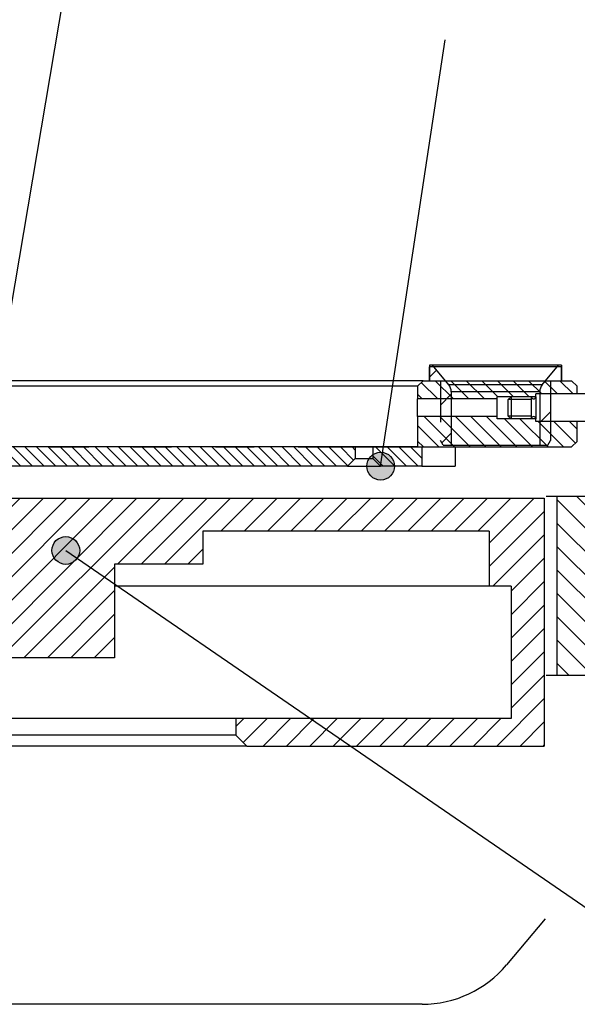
# Model space of a CAD drawing. Extents: x -1765 to 4890, y -3431 to 1272.
# Tile 55 of 189: x 166 to 267, y -2564 to -2385. Entities that reach past the tile are written whole.
import ezdxf

# ---------------------------------------------------------------- set-up
doc = ezdxf.new("R2010")
doc.units = 0
doc.linetypes.add('DASHED', pattern=[15, 7, -8])
doc.layers.get('0').update_dxf_attribs({"linetype": 'CONTINUOUS'})
doc.layers.add('1', color=7, linetype='CONTINUOUS')
doc.dimstyles.get("Standard").update_dxf_attribs({"dimtxt": 0.18, "dimasz": 0.18, "dimexe": 0.18, "dimexo": 0.0625, "dimgap": 0.09, "dimtad": 0, "dimtih": 1, "dimtoh": 1, "dimdec": 4, "dimzin": 0, "dimtxsty": 'STANDARD', "dimcen": 0.09, "dimazin": 3, "dimtfac": 1, "dimtdec": 4, "dimtofl": 0, "dimtmove": 0, "dimatfit": 3, "dimtolj": 1, "dimtzin": 0})
pattern_1 = [(315, (0, 400), (1.0606602, 1.0606602), [])]
pattern_2 = [(45, (0, 400), (-3.535534, 3.535534), [])]
pattern_3 = [(315, (2e-12, 350), (1.4142136, 1.4142136), [])]

# ---------------------------------------------------------------- blocks, each defined once
blk = doc.blocks.new('RING_CARRIER__103', base_point=(-201.17, -2517.05))
at = {"layer": '1', "linetype": 'CONTINUOUS'}
h = blk.add_hatch(dxfattribs=at)
h.set_pattern_fill('USER', color=6, scale=3, angle=45, pattern_type=0)
h.set_pattern_definition([(45, (0, 400), (-2.1213203, 2.1213203), [])])
h.paths.add_polyline_path([(260.83, -2472.05), (162.83, -2472.05), (162.83, -2483.25), (160.83, -2483.25), (157.58, -2483.25), (152.08, -2483.25), (149.33, -2483.25), (149.33, -2501.05), (182.83, -2501.05), (182.83, -2484.05), (198.83, -2484.05), (198.83, -2478.05), (250.83, -2478.05), (250.83, -2488.05), (254.83, -2488.05), (254.83, -2512.05), (204.83, -2512.05), (204.83, -2515.05), (206.83, -2517.05), (260.83, -2517.05)])
at = {"color": 6, "linetype": 'CONTINUOUS'}
for p, q in [((162.83, -2472.05), (260.83, -2472.05)), ((260.83, -2472.05), (260.83, -2517.05)), ((250.83, -2478.05), (198.83, -2478.05)), ((198.83, -2478.05), (198.83, -2484.05)), ((250.83, -2478.05), (250.83, -2488.05)), ((182.83, -2484.05), (182.83, -2501.05)), ((198.83, -2484.05), (182.83, -2484.05)), ((250.83, -2488.05), (182.83, -2488.05)), ((254.83, -2488.05), (250.83, -2488.05)), ((254.83, -2488.05), (254.83, -2512.05)), ((182.83, -2501.05), (149.33, -2501.05)), ((204.83, -2512.05), (204.83, -2515.05)), ((254.83, -2512.05), (204.83, -2512.05)), ((204.83, -2515.05), (206.83, -2517.05)), ((206.83, -2517.05), (260.83, -2517.05))]:
    blk.add_line(p, q, dxfattribs=at)
at = {"layer": '1', "color": 6, "linetype": 'CONTINUOUS'}
for p, q in [((204.83, -2512.05), (153.83, -2512.05)), ((204.83, -2515.05), (153.83, -2515.05)), ((206.83, -2517.05), (150.42, -2517.05))]:
    blk.add_line(p, q, dxfattribs=at)
blk = doc.blocks.new('HEADPLATE_TSK__104', base_point=(-330.17, -2504.25))
at = {"layer": '1', "linetype": 'CONTINUOUS'}
h = blk.add_hatch(dxfattribs=at)
h.set_pattern_fill('USER', color=1, scale=3, angle=135, pattern_type=0)
h.set_pattern_definition([(135, (0, 400), (-2.1213203, -2.1213203), [])])
h.paths.add_polyline_path([(263.17, -2471.75), (278, -2471.75), (278, -2487.75), (280.5, -2488.55), (283, -2487.75), (283, -2471.75), (390.17, -2471.75), (390.17, -2504.25), (263.17, -2504.25)])
at = {"color": 1, "linetype": 'CONTINUOUS'}
for p, q in [((263.17, -2471.75), (261.17, -2471.75)), ((263.17, -2504.25), (263.17, -2471.75)), ((278, -2471.75), (263.17, -2471.75)), ((263.17, -2504.25), (261.17, -2504.25)), ((390.17, -2504.25), (263.17, -2504.25))]:
    blk.add_line(p, q, dxfattribs=at)
blk = doc.blocks.new('E7018FA__105', base_point=(-94.81, -2451.75))
for name, p in [('HEADPLATE_TSK__104', (-330.17, -2504.25)), ('RING_CARRIER__103', (-201.17, -2517.05))]:
    blk.add_blockref(name, p)
blk = doc.blocks.new('DUT_BOARD__162', base_point=(-184.63, -2466.25))
at = {"linetype": 'CONTINUOUS'}
h = blk.add_hatch(dxfattribs=at)
h.set_pattern_fill('USER', color=2, scale=1.5, angle=315, pattern_type=0)
h.set_pattern_definition(pattern_1)
h.paths.add_polyline_path([(238.63, -2462.75), (237.82, -2462.75), (233.82, -2462.75), (233.62, -2462.75), (229.72, -2462.75), (229.72, -2464.85), (231.12, -2466.25), (238.63, -2466.25)])
at = {"layer": '1', "linetype": 'CONTINUOUS'}
h = blk.add_hatch(dxfattribs=at)
h.set_pattern_fill('USER', color=2, scale=1.5, angle=315, pattern_type=0)
h.set_pattern_definition(pattern_1)
edge = h.paths.add_edge_path()
edge.add_line((222.62, -2462.75), (226.52, -2462.75))
edge.add_line((226.52, -2462.75), (226.52, -2464.85))
edge.add_line((226.52, -2464.85), (225.12, -2466.25))
edge.add_line((225.12, -2466.25), (141, -2466.25))
edge.add_line((141, -2466.25), (139.68, -2466.25))
edge.add_line((139.68, -2466.25), (135.47, -2466.25))
edge.add_line((135.47, -2466.25), (135, -2466.25))
edge.add_line((135, -2466.25), (134.99, -2466.25))
edge.add_spline(control_points=[(134.99, -2466.25), (134.76, -2466.02), (134.29, -2465.55), (133.82, -2465.08), (133.59, -2464.85)], knot_values=[0, 0, 0, 0, 0.991594, 1.983187, 1.983187, 1.983187, 1.983187], degree=3, periodic=0)
edge.add_line((133.59, -2464.85), (133.59, -2462.75))
edge.add_line((133.59, -2462.75), (133.6, -2462.75))
edge.add_line((133.6, -2462.75), (137.14, -2462.75))
edge.add_line((137.14, -2462.75), (138.3, -2462.75))
edge.add_line((138.3, -2462.75), (138.47, -2462.75))
edge.add_line((138.47, -2462.75), (141.14, -2462.75))
edge.add_line((141.14, -2462.75), (222.62, -2462.75))
at = {"color": 2, "linetype": 'DASHED'}
for p, q in [((141.14, -2462.75), (222.62, -2462.75)), ((222.62, -2462.75), (226.52, -2462.75)), ((226.52, -2462.75), (226.62, -2462.75)), ((226.62, -2462.75), (229.62, -2462.75)), ((229.62, -2462.75), (229.72, -2462.75)), ((229.72, -2462.75), (233.62, -2462.75)), ((233.62, -2462.75), (233.82, -2462.75)), ((233.82, -2462.75), (237.82, -2462.75)), ((237.82, -2462.75), (238.63, -2462.75)), ((238.63, -2462.75), (241.77, -2462.75)), ((241.77, -2462.75), (244.63, -2462.75))]:
    blk.add_line(p, q, dxfattribs=at)
at = {"color": 2, "linetype": 'CONTINUOUS'}
for p, q in [((226.52, -2462.75), (226.52, -2464.85)), ((229.72, -2462.75), (229.72, -2464.85)), ((238.63, -2462.75), (238.63, -2466.25)), ((244.63, -2462.75), (244.63, -2466.25)), ((226.52, -2464.85), (225.12, -2466.25)), ((226.52, -2464.85), (229.72, -2464.85)), ((229.72, -2464.85), (231.12, -2466.25)), ((225.12, -2466.25), (141, -2466.25)), ((225.12, -2466.25), (231.12, -2466.25)), ((238.63, -2466.25), (231.12, -2466.25)), ((238.63, -2466.25), (244.63, -2466.25))]:
    blk.add_line(p, q, dxfattribs=at)
blk = doc.blocks.new('21791-0S112__179', base_point=(239.97, -2462.45))
at = {"linetype": 'CONTINUOUS'}
h = blk.add_hatch(dxfattribs=at)
h.set_pattern_fill('USER', scale=5, angle=45, pattern_type=0)
h.set_pattern_definition(pattern_2)
edge = h.paths.add_edge_path()
edge.add_arc((241.95, -2452.76), 2, 360, 400, ccw=False)
edge.add_line((243.95, -2452.76), (243.95, -2462.45))
edge.add_line((243.95, -2462.45), (242.47, -2462.45))
edge.add_line((242.47, -2462.45), (241.97, -2461.59))
edge.add_line((241.97, -2461.59), (241.97, -2451.25))
edge.add_line((241.97, -2451.25), (241.97, -2450.75))
edge.add_line((241.97, -2450.75), (241.47, -2450.75))
edge.add_line((241.47, -2450.75), (239.97, -2450.75))
edge.add_line((239.97, -2450.75), (239.97, -2447.95))
edge.add_line((239.97, -2447.95), (240.52, -2447.95))
edge.add_line((240.52, -2447.95), (243.48, -2451.48))
h = blk.add_hatch(dxfattribs=at)
h.set_pattern_fill('USER', scale=5, angle=45, pattern_type=0)
h.set_pattern_definition(pattern_2)
edge = h.paths.add_edge_path()
edge.add_line((260, -2462.45), (260, -2452.76))
edge.add_arc((262, -2452.76), 2, 500, 180, ccw=False)
edge.add_line((260.46, -2451.48), (263.42, -2447.95))
edge.add_line((263.42, -2447.95), (263.97, -2447.95))
edge.add_line((263.97, -2447.95), (263.97, -2450.75))
edge.add_line((263.97, -2450.75), (262.47, -2450.75))
edge.add_line((262.47, -2450.75), (261.97, -2450.75))
edge.add_line((261.97, -2450.75), (261.97, -2451.25))
edge.add_line((261.97, -2451.25), (261.97, -2461.59))
edge.add_line((261.97, -2461.59), (261.47, -2462.45))
edge.add_line((261.47, -2462.45), (260, -2462.45))
at = {"color": 7, "linetype": 'CONTINUOUS'}
for p, q in [((239.97, -2447.95), (239.97, -2450.75)), ((240.52, -2447.95), (239.97, -2447.95)), ((263.42, -2447.95), (240.52, -2447.95)), ((243.48, -2451.48), (240.52, -2447.95)), ((260.46, -2451.48), (263.42, -2447.95)), ((263.97, -2447.95), (263.42, -2447.95)), ((263.97, -2447.95), (263.97, -2450.75)), ((239.97, -2450.75), (241.47, -2450.75)), ((241.47, -2450.75), (241.97, -2450.75)), ((241.97, -2450.75), (241.97, -2451.25)), ((251.97, -2451.48), (243.48, -2451.48)), ((260.46, -2451.48), (251.97, -2451.48)), ((261.97, -2450.75), (261.97, -2451.25)), ((261.97, -2450.75), (262.47, -2450.75)), ((261.97, -2451.25), (261.97, -2461.59)), ((262.47, -2450.75), (263.97, -2450.75)), ((251.97, -2452.76), (243.95, -2452.76)), ((243.95, -2452.76), (243.95, -2462.45)), ((260, -2452.76), (251.97, -2452.76)), ((260, -2452.76), (260, -2462.45)), ((242.47, -2462.45), (241.97, -2461.59)), ((261.47, -2462.45), (261.97, -2461.59)), ((242.47, -2462.45), (243.95, -2462.45)), ((243.95, -2462.45), (260, -2462.45)), ((260, -2462.45), (261.47, -2462.45))]:
    blk.add_line(p, q, dxfattribs=at)
at = {"color": 7, "linetype": 'DASHED'}
blk.add_line((241.97, -2451.25), (241.97, -2461.59), dxfattribs=at)
at = {"color": 7, "linetype": 'CONTINUOUS'}
for centre, start, end in [((241.95, -2452.76), 0, 40), ((262, -2452.76), 140, -180)]:
    blk.add_arc(centre, 2, start, end, dxfattribs=at)
blk = doc.blocks.new('BUSHINGS_INTERFACE__180', base_point=(-203.97, -2462.75))
blk.add_blockref('21791-0S112__179', (239.97, -2462.45))
blk = doc.blocks.new('SMALLPARTS__181', base_point=(-220.3, -2466.45))
blk.add_blockref('BUSHINGS_INTERFACE__180', (-203.97, -2462.75))
blk = doc.blocks.new('E6980-24120-0S11A__183', base_point=(-206.8, -2462.75))
at = {"linetype": 'CONTINUOUS'}
h = blk.add_hatch(dxfattribs=at)
h.set_pattern_fill('USER', color=4, scale=2, angle=315, pattern_type=0)
h.set_pattern_definition(pattern_3)
h.paths.add_polyline_path([(265.8, -2450.75), (263.97, -2450.75), (261.97, -2450.75), (241.97, -2450.75), (239.97, -2450.75), (238.82, -2450.75), (237.82, -2451.75), (237.82, -2454.05), (252.3, -2454.05), (252.3, -2453.65), (254.8, -2453.65), (258.5, -2453.65), (259.3, -2453.65), (259.3, -2453.15), (261.97, -2453.15), (266.8, -2453.15), (266.8, -2451.75)])
h = blk.add_hatch(dxfattribs=at)
h.set_pattern_fill('USER', color=4, scale=2, angle=315, pattern_type=0)
h.set_pattern_definition(pattern_3)
h.paths.add_polyline_path([(265.8, -2462.75), (261.47, -2462.75), (244.63, -2462.75), (242.47, -2462.75), (241.77, -2462.75), (237.82, -2462.75), (237.82, -2457.25), (252.3, -2457.25), (252.3, -2457.65), (254.8, -2457.65), (258.5, -2457.65), (259.3, -2457.65), (259.3, -2458.15), (261.97, -2458.15), (266.8, -2458.15), (266.8, -2461.75)])
at = {"layer": '1', "linetype": 'CONTINUOUS'}
h = blk.add_hatch(dxfattribs=at)
h.set_pattern_fill('USER', color=4, scale=2, angle=315, pattern_type=0)
h.set_pattern_definition([(315, (0, 400), (1.4142136, 1.4142136), [])])
h.paths.add_polyline_path([(80, -2450.75), (119, -2450.75), (120.6, -2450.75), (120.6, -2461.75), (133, -2461.75), (133, -2456.55), (133, -2456.45), (133, -2450.75), (136.14, -2450.75), (137.14, -2451.75), (137.14, -2462.35), (119, -2462.35), (119, -2462.75), (80, -2462.75)])
at = {"color": 4, "linetype": 'CONTINUOUS'}
for p, q in [((119, -2450.75), (120.6, -2450.75)), ((120.6, -2450.75), (120.9, -2450.75)), ((120.6, -2461.75), (120.6, -2450.75)), ((121.5, -2450.75), (121.6, -2450.75)), ((133, -2456.45), (133, -2450.75)), ((133, -2450.75), (136.14, -2450.75)), ((141.14, -2450.75), (136.14, -2450.75)), ((137.14, -2451.75), (136.14, -2450.75)), ((141.14, -2450.75), (141.76, -2450.75)), ((238.82, -2450.75), (141.76, -2450.75)), ((238.82, -2450.75), (237.82, -2451.75)), ((238.82, -2450.75), (239.97, -2450.75)), ((239.97, -2450.75), (241.97, -2450.75)), ((241.97, -2450.75), (261.97, -2450.75)), ((261.97, -2450.75), (263.97, -2450.75)), ((263.97, -2450.75), (265.8, -2450.75)), ((266.8, -2451.75), (265.8, -2450.75)), ((141.14, -2451.75), (137.14, -2451.75)), ((137.14, -2462.35), (137.14, -2451.75)), ((141.14, -2451.75), (141.76, -2451.75)), ((237.82, -2451.75), (141.76, -2451.75)), ((237.82, -2451.75), (237.82, -2454.05)), ((261.97, -2453.15), (259.3, -2453.15)), ((266.8, -2453.15), (261.97, -2453.15)), ((266.8, -2453.15), (266.8, -2451.75)), ((252.3, -2454.05), (237.82, -2454.05)), ((237.82, -2455.65), (237.82, -2454.05)), ((254.8, -2453.65), (252.3, -2453.65)), ((252.3, -2454.05), (252.3, -2453.65)), ((252.3, -2455.65), (252.3, -2454.05)), ((259.3, -2453.65), (258.5, -2453.65)), ((133, -2456.55), (133, -2456.45)), ((133, -2456.55), (133, -2461.75)), ((237.82, -2457.25), (237.82, -2455.65)), ((252.3, -2457.25), (252.3, -2455.65)), ((237.82, -2457.25), (237.82, -2462.75)), ((252.3, -2457.25), (237.82, -2457.25)), ((252.3, -2457.65), (252.3, -2457.25)), ((254.8, -2457.65), (252.3, -2457.65)), ((259.3, -2457.65), (258.5, -2457.65)), ((261.97, -2458.15), (259.3, -2458.15)), ((266.8, -2458.15), (261.97, -2458.15)), ((266.8, -2461.75), (266.8, -2458.15)), ((120.6, -2461.75), (133, -2461.75)), ((266.8, -2461.75), (265.8, -2462.75)), ((119, -2462.35), (119, -2462.75)), ((119, -2462.35), (137.14, -2462.35)), ((237.82, -2462.75), (241.77, -2462.75)), ((241.77, -2462.75), (242.47, -2462.75)), ((242.47, -2462.75), (244.63, -2462.75)), ((244.63, -2462.75), (261.47, -2462.75)), ((261.47, -2462.75), (265.8, -2462.75))]:
    blk.add_line(p, q, dxfattribs=at)
at = {"color": 4, "linetype": 'DASHED'}
for p, q in [((259.3, -2453.65), (259.3, -2453.15)), ((258.5, -2453.65), (254.8, -2453.65)), ((258.5, -2457.65), (254.8, -2457.65)), ((259.3, -2458.15), (259.3, -2457.65))]:
    blk.add_line(p, q, dxfattribs=at)
at = {"layer": '1', "color": 4, "linetype": 'CONTINUOUS'}
for p, q in [((30, -2450.75), (80, -2450.75)), ((80, -2462.75), (80, -2450.75)), ((80, -2450.75), (119, -2450.75)), ((119, -2462.75), (80, -2462.75)), ((137.14, -2462.75), (119, -2462.75)), ((137.14, -2462.75), (137.14, -2462.35)), ((237.82, -2462.75), (137.14, -2462.75))]:
    blk.add_line(p, q, dxfattribs=at)
blk = doc.blocks.new('21791-0S112_2__184', base_point=(263.97, -2462.75))
at = {"color": 7, "linetype": 'CONTINUOUS'}
for p, q in [((239.97, -2450.75), (239.97, -2448.25)), ((251.97, -2448.25), (239.97, -2448.25)), ((263.97, -2448.25), (251.97, -2448.25)), ((263.97, -2450.75), (263.97, -2448.25))]:
    blk.add_line(p, q, dxfattribs=at)
at = {"color": 7, "linetype": 'DASHED'}
for p, q in [((242.47, -2462.75), (244.63, -2462.75)), ((244.63, -2462.75), (253.57, -2462.75)), ((253.57, -2462.75), (257.11, -2462.75)), ((257.11, -2462.75), (258.12, -2462.75)), ((258.12, -2462.75), (261.46, -2462.75)), ((261.46, -2462.75), (261.47, -2462.75))]:
    blk.add_line(p, q, dxfattribs=at)
blk = doc.blocks.new('BUSHINGS_INTERFACE__185', base_point=(263.97, -2462.75))
blk.add_blockref('21791-0S112_2__184', (263.97, -2462.75))
blk = doc.blocks.new('E2812-23753-0__191', base_point=(254.3, -2459.95))
at = {"color": 2, "linetype": 'CONTINUOUS'}
for p, q in [((279.3, -2451.35), (280, -2451.35)), ((279.3, -2451.35), (279.3, -2453.15)), ((280, -2451.35), (280.3, -2451.65)), ((261.97, -2453.15), (259.3, -2453.15)), ((259.3, -2453.65), (259.3, -2453.15)), ((266.8, -2453.15), (261.97, -2453.15)), ((267, -2453.15), (266.8, -2453.15)), ((270.3, -2453.15), (267, -2453.15)), ((279.3, -2453.15), (270.3, -2453.15)), ((280.3, -2459.65), (280.3, -2451.65)), ((254.8, -2453.65), (254.3, -2454.15)), ((254.3, -2457.15), (254.3, -2454.15)), ((258.5, -2453.65), (254.8, -2453.65)), ((254.8, -2457.65), (254.3, -2457.15)), ((258.5, -2457.65), (254.8, -2457.65)), ((259.3, -2458.15), (259.3, -2457.65)), ((261.97, -2458.15), (259.3, -2458.15)), ((266.8, -2458.15), (261.97, -2458.15)), ((267, -2458.15), (266.8, -2458.15)), ((270.3, -2458.15), (267, -2458.15)), ((279.3, -2458.15), (270.3, -2458.15)), ((279.3, -2458.15), (279.3, -2459.95)), ((279.3, -2459.95), (280, -2459.95)), ((280, -2459.95), (280.3, -2459.65))]:
    blk.add_line(p, q, dxfattribs=at)
for centre, start, end in [((258.9, -2453.65), 180, 0), ((258.9, -2457.65), 0, 180)]:
    blk.add_arc(centre, 0.4, start, end, dxfattribs=at)
at = {"layer": '1', "color": 2, "linetype": 'CONTINUOUS'}
for p, q in [((280, -2459.95), (280, -2451.35)), ((279.3, -2453.15), (279.3, -2458.15)), ((258.5, -2454.15), (254.3, -2454.15)), ((254.8, -2453.65), (254.8, -2457.65)), ((258.5, -2454.15), (258.5, -2453.65)), ((258.5, -2457.15), (258.5, -2454.15)), ((259.3, -2453.65), (259.3, -2457.65)), ((258.5, -2457.15), (254.3, -2457.15)), ((258.5, -2457.65), (258.5, -2457.15))]:
    blk.add_line(p, q, dxfattribs=at)
blk = doc.blocks.new('BEARINGS__200', base_point=(280.3, -2460.15))
blk.add_blockref('E2812-23753-0__191', (254.3, -2459.95))
blk = doc.blocks.new('SMALLPARTS__201', base_point=(280.3, -2466.45))
for name, p in [('BEARINGS__200', (280.3, -2460.15)), ('BUSHINGS_INTERFACE__185', (263.97, -2462.75))]:
    blk.add_blockref(name, p)
blk = doc.blocks.new('E7018-64104', base_point=(-220.3, -2466.45))
for name, p in [('SMALLPARTS__181', (-220.3, -2466.45)), ('SMALLPARTS__201', (280.3, -2466.45)), ('E6980-24120-0S11A__183', (-206.8, -2462.75))]:
    blk.add_blockref(name, p)
blk = doc.blocks.new('STIFF_ASSY_DUTBD_512', base_point=(-220.3, -2466.45))
for name, p in [('E7018-64104', (-220.3, -2466.45)), ('DUT_BOARD__162', (-184.63, -2466.25))]:
    blk.add_blockref(name, p)
blk = doc.blocks.new('E7018C_512_ASSY__202', base_point=(-220.3, -2519.75))
for name, p in [('E7018FA__105', (-94.81, -2451.75)), ('STIFF_ASSY_DUTBD_512', (-220.3, -2466.45))]:
    blk.add_blockref(name, p)
blk = doc.blocks.new('SEC1__203', base_point=(-220.3, -2519.75))
blk.add_blockref('E7018C_512_ASSY__202', (-220.3, -2519.75))
blk = doc.blocks.new('VIEW1_POGO_TOWER__234', base_point=(-239.99, -2814.66))
at = {"layer": '1'}
h = blk.add_hatch(color=1, dxfattribs=at)
edge = h.paths.add_edge_path()
edge.add_arc((231.12, -2466.25), 2.52, -180, 180)
h = blk.add_hatch(color=1, dxfattribs=at)
edge = h.paths.add_edge_path()
edge.add_arc((173.97, -2481.55), 2.52, -180, 180)
at = {"layer": '1', "color": 1, "linetype": 'CONTINUOUS'}
for p, q in [((260.97, -2548.43), (254, -2556.75)), ((238.66, -2563.91), (35, -2563.91))]:
    blk.add_line(p, q, dxfattribs=at)
at = {"layer": '1', "color": 1}
for centre in [(231.12, -2466.25), (173.97, -2481.55)]:
    blk.add_circle(centre, 2.52, dxfattribs=at)
at = {"layer": '1', "color": 1, "linetype": 'CONTINUOUS'}
blk.add_arc((238.66, -2543.91), 20, -90, -39.9388, dxfattribs=at)
blk.add_blockref('SEC1__203', (-220.3, -2519.75))
at = {"layer": '1', "color": 1, "linetype": 'CONTINUOUS', "has_arrowhead": 0}
for points in [[(160.71, -2457.07), (189.45, -2287.52)], [(231.12, -2466.25), (242.82, -2388.9)], [(173.97, -2481.55), (280.96, -2555.02)]]:
    blk.add_leader(points, dimstyle='Standard', dxfattribs=at)
blk = doc.blocks.new('SEC_DD__235', base_point=(373.99, -2456.25))
blk.add_blockref('VIEW1_POGO_TOWER__234', (-239.99, -2814.66))
blk = doc.blocks.new('D-E6980-90193-1S11B__236', base_point=(398.64, -2222.89))
at = {"layer": '1'}
blk.add_blockref('SEC_DD__235', (373.99, -2456.25), dxfattribs=at)

msp = doc.modelspace()

# ---------------------------------------------------------------- block references
msp.add_blockref('D-E6980-90193-1S11B__236', (398.64, -2222.89))

doc.saveas('drawing.dxf')
